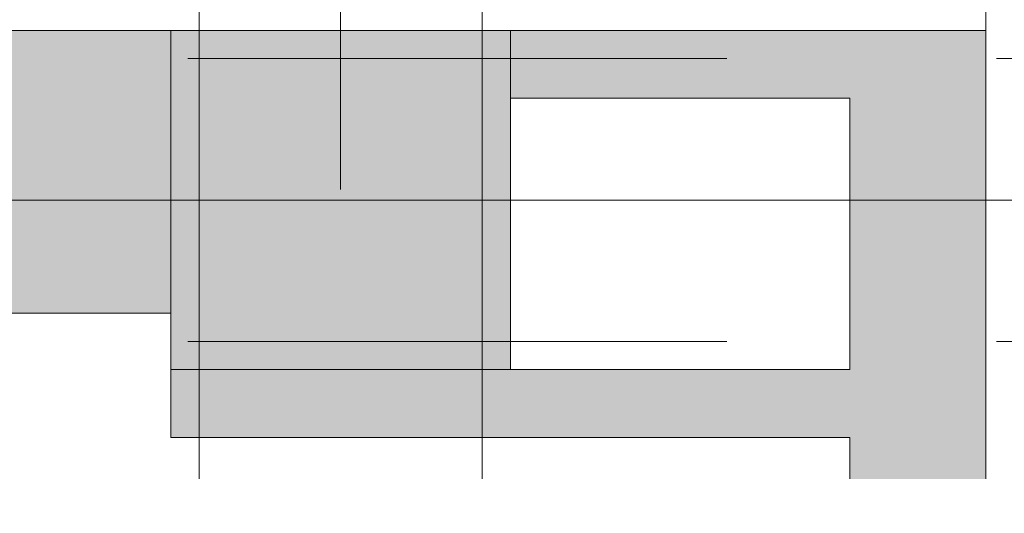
# Model space of a CAD drawing. Header units: centimetres. Extents: x -1434 to 23895, y -8842 to 3590.
# Tile 53 of 75: x 22459 to 22546, y 1341 to 1384. Entities that reach past the tile are written whole.
import ezdxf

# ---------------------------------------------------------------- set-up
doc = ezdxf.new("R2010")
doc.units = ezdxf.units.CM
for name, pattern in [('Oś', [222.25, 127, -31.75, 31.75, -31.75]), ('Ponad', [39.688, 23.813, -15.875]), ('Ukryte', [71.438, 47.625, -23.813])]:
    doc.linetypes.add(name, pattern=pattern)
for name, color, linetype, lineweight in [('A-DETL-HDLN', 90, 'Ukryte', 9), ('A-FLOR-OVHD', 1, 'Ponad', 9), ('A-WALL', 113, 'Continuous', 13), ('A-WALL-PATT', 111, 'Continuous', 13), ('S-COLS', 52, 'Continuous', 13), ('S-GRID', 1, 'Continuous', 13)]:
    doc.layers.add(name, color=color, linetype=linetype, lineweight=lineweight)

# ---------------------------------------------------------------- blocks, each defined once
blk = doc.blocks.new('M_Concrete-Square-Column - 300 x 300mm-1794508-piętro typowe I-IV - stan projektowany Klatka schodowa')
at = {"layer": 'S-COLS', "lineweight": 9}
blk.add_hatch(color=253, dxfattribs=at).paths.add_polyline_path([(15, -15), (15, 15), (-15, 15), (-15, -15)], flags=0)
for p, q in [((15, 15), (-15, 15)), ((-15, 15), (-15, -15)), ((15, -15), (15, 15)), ((-15, -15), (15, -15))]:
    blk.add_line(p, q, dxfattribs=at)

msp = doc.modelspace()

# ---------------------------------------------------------------- hatches: boundary and pattern name
at = {"layer": 'A-WALL-PATT'}
for points in [[(22358.391, 1358.326), (22472.391, 1358.326), (22472.391, 1383.326), (21902.391, 1383.326), (21902.391, 1358.326), (22159.287, 1358.326)], [(22531.799, 1377.326), (22532.391, 1377.326), (22532.391, 1383.326), (22502.391, 1383.326), (22502.391, 1377.326)], [(22544.391, 1343.656), (22544.391, 1383.326), (22532.391, 1383.326), (22532.391, 1343.656), (22532.631, 1343.656)], [(22532.391, 1347.326), (22532.391, 1353.326), (22472.391, 1353.326), (22472.391, 1347.326), (22531.799, 1347.326)]]:
    msp.add_hatch(color=254, dxfattribs=at).paths.add_polyline_path(points, flags=0)

# ---------------------------------------------------------------- linework, layer by layer
at = {"layer": 'A-DETL-HDLN'}
for p, q in [((22474.891, 1343.656), (22474.891, 1877.151)), ((22499.891, 1343.656), (22499.891, 1877.151)), ((21902.391, 1380.826), (22755.307, 1380.826)), ((21902.391, 1355.826), (22755.307, 1355.826))]:
    msp.add_line(p, q, dxfattribs=at)
at = {"layer": 'A-FLOR-OVHD'}
msp.add_line((22544.391, 1833.326), (22544.391, 1383.326), dxfattribs=at)
at = {"layer": 'A-WALL', "lineweight": 9}
for p, q in [((22472.391, 1383.326), (21902.391, 1383.326)), ((22544.391, 1383.326), (22502.391, 1383.326)), ((22544.391, 1343.656), (22544.391, 1383.326)), ((22502.391, 1377.326), (22532.391, 1377.326)), ((22532.391, 1377.326), (22532.391, 1353.326)), ((21902.391, 1358.326), (22472.391, 1358.326)), ((22472.391, 1353.326), (22472.391, 1347.326)), ((22532.391, 1353.326), (22502.391, 1353.326)), ((22472.391, 1347.326), (22532.391, 1347.326)), ((22532.391, 1347.326), (22532.391, 1343.656))]:
    msp.add_line(p, q, dxfattribs=at)
at = {"layer": 'S-GRID', "linetype": 'Oś'}
for p, q in [((22487.391, 1940.77), (22487.391, 1248.147)), ((22800.724, 1368.326), (21731.251, 1368.326))]:
    msp.add_line(p, q, dxfattribs=at)

# ---------------------------------------------------------------- block references
at = {"layer": 'S-COLS', "lineweight": 9}
msp.add_blockref('M_Concrete-Square-Column - 300 x 300mm-1794508-piętro typowe I-IV - stan projektowany Klatka schodowa', (22487.391, 1368.326), dxfattribs=at)

doc.saveas('drawing.dxf')
